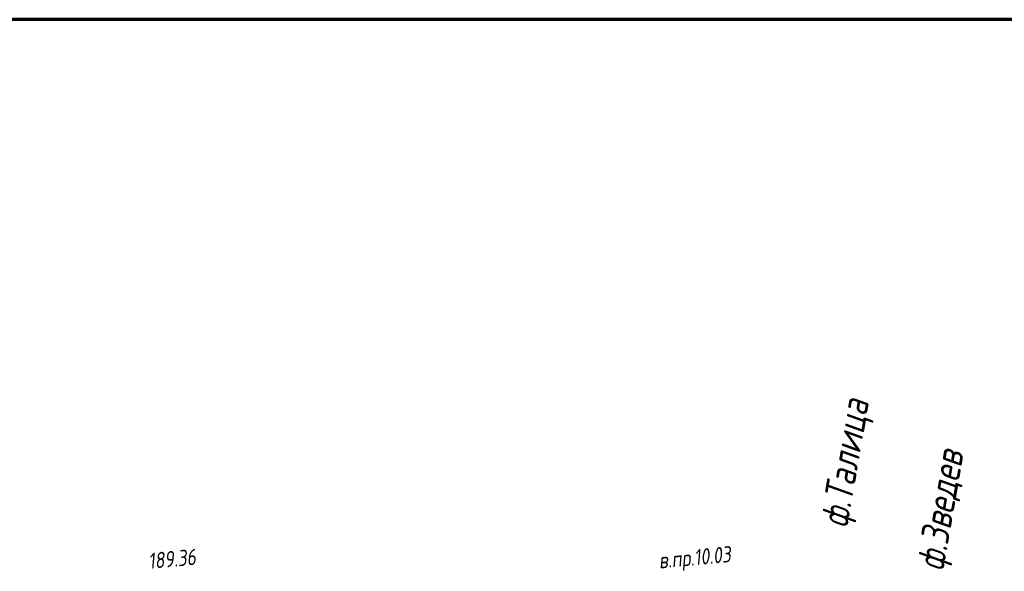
# Model space of a CAD drawing. Header units: millimetres. Extents: x 1808 to 2912, y -1045 to 155.
# Tile 13 of 43: x 2588 to 2711, y -824 to -756. Entities that reach past the tile are written whole.
import ezdxf

# ---------------------------------------------------------------- set-up
doc = ezdxf.new("R2010")
doc.units = ezdxf.units.MM
doc.linetypes.add('CONTI', pattern=[0])
for name, color, linetype in [('_Оформление', 7, 'Continuous'), ('NAD_MDEFAULT', 7, 'CONTI'), ('PI_OTDEFAULT', 172, 'CONTI'), ('PLN_O', 7, 'CONTI')]:
    doc.layers.add(name, color=color, linetype=linetype)
doc.styles.add('eskd', font='isocpeur.ttf', dxfattribs={"width": 1.2, "height": 2})

msp = doc.modelspace()

# ---------------------------------------------------------------- linework, layer by layer
at = {"layer": '_Оформление', "lineweight": 70, "ltscale": 200}
msp.add_lwpolyline([(2910.36, -755.52), (1807.57, -755.52), (1807.57, -1041.4), (2910.36, -1041.4)], close=True, dxfattribs=at)

# ---------------------------------------------------------------- texts
at = {"layer": 'NAD_MDEFAULT', "color": 7, "style": 'eskd', "oblique": 10, "width": 0.8}
msp.add_text('в.пр.10.03', height=2, rotation=5.2441, dxfattribs=at).set_placement((2667.7, -823.95))
at = {"layer": 'PI_OTDEFAULT', "color": 172, "style": 'eskd', "oblique": 10, "width": 0.8}
msp.add_text('189.36', height=2, rotation=5.2441, dxfattribs=at).set_placement((2604.02, -824.01))
at = {"layer": 'PLN_O', "style": 'eskd', "oblique": 10, "width": 0.8}
for s, p in [('ф.Талица', (2691.13, -818.97)), ('ф.Зведев', (2703.11, -824.35))]:
    msp.add_text(s, height=3.5, rotation=80.2441, dxfattribs=at).set_placement(p)

doc.saveas('drawing.dxf')
